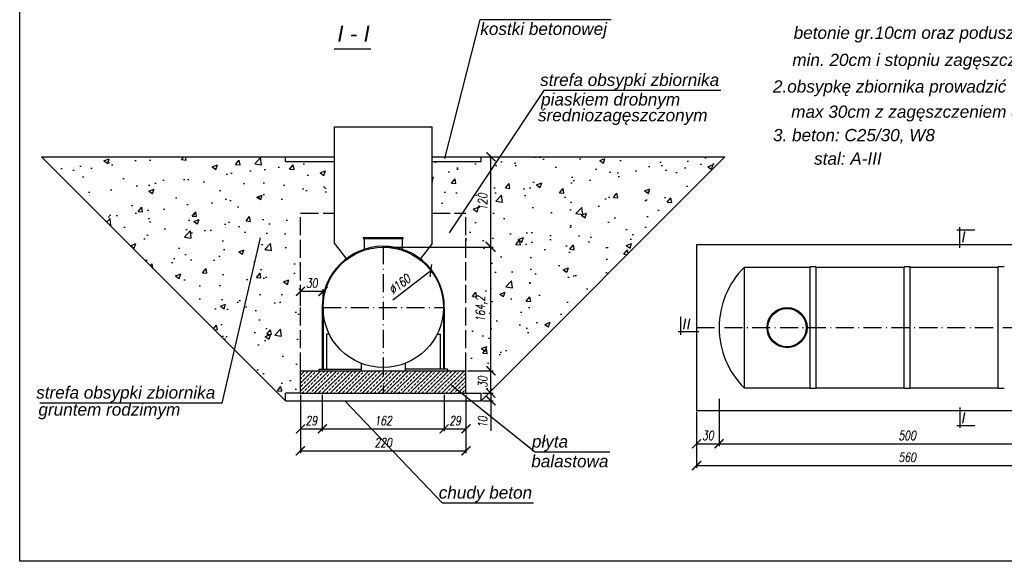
# Model space of a CAD drawing. Extents: x 0 to 4029, y 0 to 1415.
# Tile 2 of 4: x 2033 to 3342, y 0 to 720. Entities that reach past the tile are written whole.
import ezdxf

# ---------------------------------------------------------------- set-up
doc = ezdxf.new("R2010")
doc.units = 0
doc.header["$LTSCALE"] = 2
doc.header["$MEASUREMENT"] = 0
doc.linetypes.add('ACAD_ISO02W100', pattern=[15, 12, -3])
doc.linetypes.add('ACAD_ISO10W100', pattern=[18.5, 12, -3, 0.5, -3])
doc.layers.get('0').update_dxf_attribs({"linetype": 'CONTINUOUS'})
doc.layers.get('DEFPOINTS').update_dxf_attribs({"linetype": 'CONTINUOUS'})
for name, color, linetype in [('05-grafika', 251, 'CONTINUOUS'), ('CIENKIE', 6, 'CONTINUOUS'), ('GRUBE', 2, 'CONTINUOUS'), ('OSIE', 1, 'ACAD_ISO10W100'), ('PRZERYWANE', 4, 'ACAD_ISO02W100'), ('WYMIARY', 3, 'CONTINUOUS')]:
    doc.layers.add(name, color=color, linetype=linetype)
doc.styles.add('N', font='simplex.shx', dxfattribs={"width": 0.75, "oblique": 10})
doc.styles.add('STYLE1', font='ariali.ttf')
doc.dimstyles.get("Standard").update_dxf_attribs({"dimtxt": 0.18, "dimasz": 0.18, "dimexe": 0.18, "dimexo": 0.0625, "dimgap": 0.09, "dimtad": 0, "dimtih": 1, "dimtoh": 1, "dimdec": 4, "dimzin": 0, "dimdsep": 46, "dimtxsty": 'Standard', "dimcen": 0.09, "dimadec": 0, "dimazin": 0, "dimtfac": 1, "dimtdec": 4, "dimtofl": 0, "dimtmove": 0, "dimatfit": 3, "dimfxl": 1, "dimtolj": 1, "dimtzin": 0, "dimarcsym": 0})

# ---------------------------------------------------------------- blocks, each defined once
blk = doc.blocks.new('_ArchTick')
at = {"layer": 'WYMIARY', "color": 0, "const_width": 0.15}
blk.add_lwpolyline([(-0.5, -0.5), (0.5, 0.5)], dxfattribs=at)
blk = doc.blocks.new('*D89')
at = {"layer": 'DEFPOINTS', "color": 0}
for p in [(2646.6, 223.3), (2659.8, 223.3), (2646.6, 213.3)]:
    blk.add_point(p, dxfattribs=at)
at = {"layer": 'WYMIARY', "color": 3, "lineweight": -2}
for p, q in [((2648.6, 223.3), (2662.8, 223.3)), ((2659.8, 223.3), (2659.8, 213.3)), ((2648.6, 213.3), (2662.8, 213.3)), ((2659.8, 213.3), (2659.8, 173.6))]:
    blk.add_line(p, q, dxfattribs=at)
at = {"layer": 'WYMIARY', "color": 3, "lineweight": -2, "xscale": 12, "yscale": 12, "zscale": 12}
for p, rotation in [((2659.8, 223.3), 90), ((2659.8, 213.3), 270)]:
    blk.add_blockref('_ArchTick', p, dxfattribs=dict(at, rotation=rotation))
at = {"layer": 'WYMIARY', "color": 3, "insert": (2648.8, 184.8), "char_height": 12, "attachment_point": 5, "rotation": 90, "style": 'N'}
blk.add_mtext('10', dxfattribs=at)
blk = doc.blocks.new('*D110')
at = {"layer": 'DEFPOINTS', "color": 0}
for p in [(2626.6, 253.3), (2659.8, 253.3), (2646.6, 223.3)]:
    blk.add_point(p, dxfattribs=at)
at = {"layer": 'WYMIARY', "color": 3, "lineweight": -2}
for p, q in [((2628.6, 253.3), (2662.8, 253.3)), ((2659.8, 223.3), (2659.8, 253.3)), ((2648.6, 223.3), (2662.8, 223.3))]:
    blk.add_line(p, q, dxfattribs=at)
at = {"layer": 'WYMIARY', "color": 3, "lineweight": -2, "xscale": 12, "yscale": 12, "zscale": 12}
for p, rotation in [((2659.8, 253.3), 90), ((2659.8, 223.3), 270)]:
    blk.add_blockref('_ArchTick', p, dxfattribs=dict(at, rotation=rotation))
at = {"layer": 'WYMIARY', "color": 3, "insert": (2648.8, 238.3), "char_height": 12, "attachment_point": 5, "rotation": 90, "style": 'N'}
blk.add_mtext('30', dxfattribs=at)
blk = doc.blocks.new('*D111')
at = {"layer": 'DEFPOINTS', "color": 0}
for p in [(2516.6, 417.5, 0), (2659.8, 417.5), (2626.6, 253.3)]:
    blk.add_point(p, dxfattribs=at)
at = {"layer": 'WYMIARY', "color": 3, "lineweight": -2}
for p, q in [((2518.6, 417.5), (2662.8, 417.5)), ((2659.8, 253.3), (2659.8, 417.5)), ((2628.6, 253.3), (2662.8, 253.3))]:
    blk.add_line(p, q, dxfattribs=at)
at = {"layer": 'WYMIARY', "color": 3, "lineweight": -2, "xscale": 12, "yscale": 12, "zscale": 12}
for p, rotation in [((2659.8, 417.5), 90), ((2659.8, 253.3), 270)]:
    blk.add_blockref('_ArchTick', p, dxfattribs=dict(at, rotation=rotation))
at = {"layer": 'WYMIARY', "color": 3, "insert": (2647.6, 335.4), "char_height": 12, "attachment_point": 5, "rotation": 90, "style": 'N'}
blk.add_mtext('164,2', dxfattribs=at)
blk = doc.blocks.new('*D112')
at = {"layer": 'DEFPOINTS', "color": 0}
for p in [(2630.8, 537.5, 0), (2659.8, 537.5), (2516.6, 417.5, 0)]:
    blk.add_point(p, dxfattribs=at)
at = {"layer": 'WYMIARY', "color": 3, "lineweight": -2}
for p, q in [((2632.8, 537.5), (2662.8, 537.5)), ((2659.8, 417.5), (2659.8, 537.5)), ((2518.6, 417.5), (2662.8, 417.5))]:
    blk.add_line(p, q, dxfattribs=at)
at = {"layer": 'WYMIARY', "color": 3, "lineweight": -2, "xscale": 12, "yscale": 12, "zscale": 12}
for p, rotation in [((2659.8, 537.5), 90), ((2659.8, 417.5), 270)]:
    blk.add_blockref('_ArchTick', p, dxfattribs=dict(at, rotation=rotation))
at = {"layer": 'WYMIARY', "color": 3, "insert": (2648.8, 477.5), "char_height": 12, "attachment_point": 5, "rotation": 90, "style": 'N'}
blk.add_mtext('120', dxfattribs=at)
blk = doc.blocks.new('*D90')
at = {"layer": 'DEFPOINTS', "color": 0}
for p in [(2579.9, 386.4, 0), (2453.3, 288.6, 0)]:
    blk.add_point(p, dxfattribs=at)
at = {"layer": 'WYMIARY', "color": 3, "lineweight": -2}
blk.add_line((2529.3, 347.3), (2579.9, 386.4), dxfattribs=at)
at = {"layer": 'WYMIARY', "color": 3, "lineweight": -2, "xscale": 12, "yscale": 12, "zscale": 12, "rotation": 37.67153756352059}
blk.add_blockref('_ArchTick', (2579.9, 386.4), dxfattribs=at)
at = {"layer": 'WYMIARY', "color": 3, "insert": (2538.4, 368.2), "char_height": 12, "attachment_point": 5, "rotation": 37.6715, "style": 'N'}
blk.add_mtext('∅160', dxfattribs=at)
blk = doc.blocks.new('*D91')
at = {"layer": 'DEFPOINTS', "color": 0}
for p in [(2406.6, 223.3), (2435.6, 223.3), (2435.6, 176)]:
    blk.add_point(p, dxfattribs=at)
at = {"layer": 'WYMIARY', "color": 3, "lineweight": -2}
for p, q in [((2406.6, 221.3), (2406.6, 173)), ((2435.6, 221.3), (2435.6, 173)), ((2406.6, 176), (2435.6, 176))]:
    blk.add_line(p, q, dxfattribs=at)
at = {"layer": 'WYMIARY', "color": 3, "lineweight": -2, "xscale": 12, "yscale": 12, "zscale": 12, "rotation": 180}
blk.add_blockref('_ArchTick', (2406.6, 176), dxfattribs=at)
at = {"layer": 'WYMIARY', "color": 3, "lineweight": -2, "xscale": 12, "yscale": 12, "zscale": 12}
blk.add_blockref('_ArchTick', (2435.6, 176), dxfattribs=at)
at = {"layer": 'WYMIARY', "color": 3, "insert": (2421.1, 187), "char_height": 12, "attachment_point": 5, "style": 'N'}
blk.add_mtext('29', dxfattribs=at)
blk = doc.blocks.new('*D92')
at = {"layer": 'DEFPOINTS', "color": 0}
for p in [(2435.6, 223.3), (2597.6, 223.3), (2597.6, 176)]:
    blk.add_point(p, dxfattribs=at)
at = {"layer": 'WYMIARY', "color": 3, "lineweight": -2}
for p, q in [((2435.6, 221.3), (2435.6, 173)), ((2597.6, 221.3), (2597.6, 173)), ((2435.6, 176), (2597.6, 176))]:
    blk.add_line(p, q, dxfattribs=at)
at = {"layer": 'WYMIARY', "color": 3, "lineweight": -2, "xscale": 12, "yscale": 12, "zscale": 12, "rotation": 180}
blk.add_blockref('_ArchTick', (2435.6, 176), dxfattribs=at)
at = {"layer": 'WYMIARY', "color": 3, "lineweight": -2, "xscale": 12, "yscale": 12, "zscale": 12}
blk.add_blockref('_ArchTick', (2597.6, 176), dxfattribs=at)
at = {"layer": 'WYMIARY', "color": 3, "insert": (2516.6, 187), "char_height": 12, "attachment_point": 5, "style": 'N'}
blk.add_mtext('162', dxfattribs=at)
blk = doc.blocks.new('*D93')
at = {"layer": 'DEFPOINTS', "color": 0}
for p in [(2597.6, 223.3), (2626.6, 223.3), (2626.6, 176)]:
    blk.add_point(p, dxfattribs=at)
at = {"layer": 'WYMIARY', "color": 3, "lineweight": -2}
for p, q in [((2597.6, 221.3), (2597.6, 173)), ((2626.6, 221.3), (2626.6, 173)), ((2597.6, 176), (2626.6, 176))]:
    blk.add_line(p, q, dxfattribs=at)
at = {"layer": 'WYMIARY', "color": 3, "lineweight": -2, "xscale": 12, "yscale": 12, "zscale": 12, "rotation": 180}
blk.add_blockref('_ArchTick', (2597.6, 176), dxfattribs=at)
at = {"layer": 'WYMIARY', "color": 3, "lineweight": -2, "xscale": 12, "yscale": 12, "zscale": 12}
blk.add_blockref('_ArchTick', (2626.6, 176), dxfattribs=at)
at = {"layer": 'WYMIARY', "color": 3, "insert": (2612.1, 187), "char_height": 12, "attachment_point": 5, "style": 'N'}
blk.add_mtext('29', dxfattribs=at)
blk = doc.blocks.new('*D94')
at = {"layer": 'DEFPOINTS', "color": 0}
for p in [(2406.6, 358.7), (2406.6, 337.5), (2436.6, 337.5, 0)]:
    blk.add_point(p, dxfattribs=at)
at = {"layer": 'WYMIARY', "color": 3, "lineweight": -2}
for p, q in [((2406.6, 339.5), (2406.6, 361.7)), ((2436.6, 358.7), (2406.6, 358.7)), ((2436.6, 339.5), (2436.6, 361.7))]:
    blk.add_line(p, q, dxfattribs=at)
at = {"layer": 'WYMIARY', "color": 3, "lineweight": -2, "xscale": 12, "yscale": 12, "zscale": 12, "rotation": 180}
blk.add_blockref('_ArchTick', (2406.6, 358.7), dxfattribs=at)
at = {"layer": 'WYMIARY', "color": 3, "lineweight": -2, "xscale": 12, "yscale": 12, "zscale": 12}
blk.add_blockref('_ArchTick', (2436.6, 358.7), dxfattribs=at)
at = {"layer": 'WYMIARY', "color": 3, "insert": (2421.6, 369.7), "char_height": 12, "attachment_point": 5, "style": 'N'}
blk.add_mtext('30', dxfattribs=at)
blk = doc.blocks.new('*D101')
at = {"layer": 'DEFPOINTS', "color": 0}
for p in [(2963.1, 217.9), (2933.1, 200.6), (2963.1, 156.2)]:
    blk.add_point(p, dxfattribs=at)
at = {"layer": 'WYMIARY', "color": 3, "lineweight": -2}
for p, q in [((2963.1, 215.9), (2963.1, 153.2)), ((2933.1, 198.6), (2933.1, 153.2)), ((2933.1, 156.2), (2963.1, 156.2))]:
    blk.add_line(p, q, dxfattribs=at)
at = {"layer": 'WYMIARY', "color": 3, "lineweight": -2, "xscale": 12, "yscale": 12, "zscale": 12, "rotation": 180}
blk.add_blockref('_ArchTick', (2933.1, 156.2), dxfattribs=at)
at = {"layer": 'WYMIARY', "color": 3, "lineweight": -2, "xscale": 12, "yscale": 12, "zscale": 12}
blk.add_blockref('_ArchTick', (2963.1, 156.2), dxfattribs=at)
at = {"layer": 'WYMIARY', "color": 3, "insert": (2948.1, 167.2), "char_height": 12, "attachment_point": 5, "style": 'N'}
blk.add_mtext('30', dxfattribs=at)
blk = doc.blocks.new('*D102')
at = {"layer": 'DEFPOINTS', "color": 0}
for p in [(2963.1, 217.9), (3463.1, 219.5), (3463.1, 156.2)]:
    blk.add_point(p, dxfattribs=at)
at = {"layer": 'WYMIARY', "color": 3, "lineweight": -2}
for p, q in [((2963.1, 215.9), (2963.1, 153.2)), ((3463.1, 217.5), (3463.1, 153.2)), ((2963.1, 156.2), (3463.1, 156.2))]:
    blk.add_line(p, q, dxfattribs=at)
at = {"layer": 'WYMIARY', "color": 3, "lineweight": -2, "xscale": 12, "yscale": 12, "zscale": 12, "rotation": 180}
blk.add_blockref('_ArchTick', (2963.1, 156.2), dxfattribs=at)
at = {"layer": 'WYMIARY', "color": 3, "lineweight": -2, "xscale": 12, "yscale": 12, "zscale": 12}
blk.add_blockref('_ArchTick', (3463.1, 156.2), dxfattribs=at)
at = {"layer": 'WYMIARY', "color": 3, "insert": (3213.1, 167.2), "char_height": 12, "attachment_point": 5, "style": 'N'}
blk.add_mtext('500', dxfattribs=at)
blk = doc.blocks.new('*D104')
at = {"layer": 'DEFPOINTS', "color": 0}
for p in [(2933.1, 175.9), (3493.1, 175.9), (3493.1, 127.2)]:
    blk.add_point(p, dxfattribs=at)
at = {"layer": 'WYMIARY', "color": 3, "lineweight": -2}
for p, q in [((2933.1, 173.9), (2933.1, 124.2)), ((3493.1, 173.9), (3493.1, 124.2)), ((2933.1, 127.2), (3493.1, 127.2))]:
    blk.add_line(p, q, dxfattribs=at)
at = {"layer": 'WYMIARY', "color": 3, "lineweight": -2, "xscale": 12, "yscale": 12, "zscale": 12, "rotation": 180}
blk.add_blockref('_ArchTick', (2933.1, 127.2), dxfattribs=at)
at = {"layer": 'WYMIARY', "color": 3, "lineweight": -2, "xscale": 12, "yscale": 12, "zscale": 12}
blk.add_blockref('_ArchTick', (3493.1, 127.2), dxfattribs=at)
at = {"layer": 'WYMIARY', "color": 3, "insert": (3213.1, 138.2), "char_height": 12, "attachment_point": 5, "style": 'N'}
blk.add_mtext('560', dxfattribs=at)
blk = doc.blocks.new('*D109')
at = {"layer": 'DEFPOINTS', "color": 0}
for p in [(2406.6, 185.2), (2626.6, 185.2), (2626.6, 146.8)]:
    blk.add_point(p, dxfattribs=at)
at = {"layer": 'WYMIARY', "color": 3, "lineweight": -2}
for p, q in [((2406.6, 183.2), (2406.6, 143.8)), ((2626.6, 183.2), (2626.6, 143.8)), ((2406.6, 146.8), (2626.6, 146.8))]:
    blk.add_line(p, q, dxfattribs=at)
at = {"layer": 'WYMIARY', "color": 3, "lineweight": -2, "xscale": 12, "yscale": 12, "zscale": 12, "rotation": 180}
blk.add_blockref('_ArchTick', (2406.6, 146.8), dxfattribs=at)
at = {"layer": 'WYMIARY', "color": 3, "lineweight": -2, "xscale": 12, "yscale": 12, "zscale": 12}
blk.add_blockref('_ArchTick', (2626.6, 146.8), dxfattribs=at)
at = {"layer": 'WYMIARY', "color": 3, "insert": (2516.6, 157.8), "char_height": 12, "attachment_point": 5, "style": 'N'}
blk.add_mtext('220', dxfattribs=at)

msp = doc.modelspace()

# ---------------------------------------------------------------- hatches: boundary and pattern name
at = {"layer": 'CIENKIE'}
h = msp.add_hatch(dxfattribs=at)
h.set_pattern_fill('AR-CONC', color=256, scale=10, style=0)
h.set_pattern_definition([(50, (-6474.426, -1145.25), (71.72602, -6.2752), [7.5, -82.5]), (355, (-6474.426, -1145.25), (-13.87513, 75.2192), [6, -66]), (100.4514, (-6468.45, -1145.77), (57.85094, 68.94395), [6.374, -70.1142]), (46.1842, (-6474.43, -1125.25), (106.7241, -16.5519), [11.25, -123.75]), (96.6356, (-6465.53, -1126.63), (93.4663, 97.4118), [9.561, -105.1713]), (351.1842, (-6474.43, -1125.25), (93.4662, 97.4119), [9, -99]), (21, (-6464.426, -1130.25), (59.6907, -40.2619), [7.5, -82.5]), (326, (-6464.426, -1130.25), (24.33153, 72.515), [6, -66]), (71.4514, (-6459.45, -1133.604), (84.02226, 32.25305), [6.374, -70.1142]), (37.5, (-6474.426, -1145.25), (1.215986, 33.289385), [0, -65.2, 0, -67, 0, -66.25]), (7.5, (-6474.426, -1145.25), (26.30695, 39.44117), [0, -38.2, 0, -63.7, 0, -25.25]), (327.5, (-6496.726, -1145.25), (53.38224, -2.25549), [0, -25, 0, -78, 0, -103.5]), (317.5, (-6506.726, -1145.25), (58.31862, 10.0105), [0, -32.5, 0, -51.8, 0, -73.5])])
h.paths.add_polyline_path([(2062.46, 537.5), (2386.63, 213.34), (2386.63, 223.34), (2406.63, 223.34), (2406.63, 253.34), (2406.63, 462.79), (2451.7, 462.79), (2451.7, 531.5), (2386.63, 531.5), (2386.63, 537.5)])
h.paths.add_polyline_path([(2970.79, 537.5), (2671.3, 537.5), (2621.6, 462.79), (2626.63, 462.79), (2626.63, 253.34), (2626.63, 223.34), (2646.63, 223.34), (2646.63, 213.34)])
h.paths.add_polyline_path([(2671.3, 537.5), (2646.63, 537.5), (2646.63, 531.5), (2581.55, 531.5), (2581.55, 462.79), (2621.6, 462.79)])
h.paths.add_polyline_path([(2639.77, 227.61), (2639.77, 249.07), (2657.77, 249.07), (2657.77, 227.61)], flags=24)
h.paths.add_polyline_path([(2637.49, 315.49), (2637.49, 355.35), (2657.77, 355.35), (2657.77, 315.49)], flags=24)
h.paths.add_polyline_path([(2639.77, 464), (2639.77, 491), (2657.77, 491), (2657.77, 464)], flags=24)
h = msp.add_hatch(dxfattribs=at)
h.set_pattern_fill('ANSI33', color=256, scale=30, style=0)
h.set_pattern_definition([(45, (-6474.426, -1145.249), (-5.303301, 5.303301), []), (45, (-6469.1225, -1145.249), (-5.303301, 5.303301), [3.75, -1.875])])
h.paths.add_polyline_path([(2516.63, 223.34), (2516.63, 253.34), (2406.63, 253.34), (2406.63, 223.34)])
h.paths.add_polyline_path([(2626.63, 223.34), (2626.63, 253.34), (2516.63, 253.34), (2516.63, 223.34)])

# ---------------------------------------------------------------- linework, layer by layer
for p, q in [((2451.7, 577.62), (2581.55, 577.62, 0)), ((2451.7, 422.5), (2451.7, 577.62)), ((2581.55, 422.5), (2581.55, 577.62)), ((2386.63, 213.34, 0), (2062.46, 537.5, 0)), ((2062.46, 537.5, 0), (2451.7, 537.5, 0)), ((2386.63, 531.5, 0), (2386.63, 537.5, 0)), ((2581.55, 537.5, 0), (2970.79, 537.5, 0)), ((2646.63, 213.34, 0), (2970.79, 537.5, 0)), ((2646.63, 531.5, 0), (2646.63, 537.5, 0)), ((2386.63, 531.5, 0), (2451.7, 531.5, 0)), ((2581.55, 531.5, 0), (2646.63, 531.5, 0)), ((2451.7, 422.5), (2468.07, 401.08)), ((2543.31, 429.97), (2489.94, 429.97)), ((2489.94, 429.97, 0), (2489.94, 428.77)), ((2543.31, 428.77), (2489.94, 428.77)), ((2491.14, 428.77), (2491.14, 413.34, 0)), ((2542.11, 413.34), (2542.11, 428.77)), ((2543.31, 428.77), (2543.31, 429.97)), ((2581.55, 422.5), (2565.19, 401.08)), ((2996.43, 390.56, 0), (2996.43, 230.56, 0)), ((3084.07, 229.56, 0), (3084.07, 391.56, 0)), ((3092.07, 229.56, 0), (3092.07, 391.56, 0)), ((3209.07, 229.56, 0), (3209.07, 391.56, 0)), ((3217.07, 229.56, 0), (3217.07, 391.56, 0)), ((3334.07, 229.56, 0), (3334.07, 391.56, 0)), ((2435.43, 337.5), (2435.43, 255.34)), ((2436.63, 337.5), (2436.63, 255.34)), ((2596.63, 337.5), (2596.63, 255.34)), ((2597.83, 337.5), (2597.83, 255.34)), ((2444.89, 302.09), (2441.13, 302.09)), ((2441.13, 302.09), (2441.13, 255.34, 0)), ((2588.36, 302.09), (2592.12, 302.09)), ((2592.12, 302.09), (2592.12, 255.34, 0)), ((2487.38, 263.04), (2487.38, 253.34, 0)), ((2545.87, 263.04), (2545.87, 253.34, 0)), ((2431.26, 255.34, 0), (2487.38, 255.34, 0)), ((2431.26, 255.34, 0), (2431.26, 253.34, 0)), ((2602, 255.34, 0), (2545.87, 255.34, 0)), ((2602, 255.34, 0), (2602, 253.34, 0)), ((2386.63, 213.34, 0), (2386.63, 223.34, 0)), ((2406.63, 223.34, 0), (2386.63, 223.34, 0)), ((2626.63, 223.34, 0), (2646.63, 223.34, 0)), ((2646.63, 213.34, 0), (2646.63, 223.34, 0)), ((2386.63, 213.34, 0), (2646.63, 213.34, 0))]:
    msp.add_line(p, q)
at = {"extrusion": (-3.33828e-09, -5.27163e-11, 1)}
for p, q in [((3084.07, 390.56, 0), (2996.43, 390.56, 0)), ((3092.07, 391.56, 0), (3084.07, 391.56, 0)), ((3209.07, 390.56, 0), (3092.07, 390.56, 0)), ((3217.07, 391.56, 0), (3209.07, 391.56, 0)), ((3334.07, 390.56, 0), (3217.07, 390.56, 0)), ((3342.07, 391.56, 0), (3334.07, 391.56, 0)), ((2996.43, 230.56, 0), (3084.07, 230.56, 0)), ((3092.07, 230.56, 0), (3209.07, 230.56, 0)), ((3217.07, 230.56, 0), (3334.07, 230.56, 0))]:
    msp.add_line(p, q, dxfattribs=at)
at = {"extrusion": (-3.33828e-09, 5.27163e-11, 1)}
for p, q in [((3092.07, 229.56, 0), (3084.07, 229.56, 0)), ((3217.07, 229.56, 0), (3209.07, 229.56, 0)), ((3342.07, 229.56, 0), (3334.07, 229.56, 0))]:
    msp.add_line(p, q, dxfattribs=at)
for centre, radius in [((2516.63, 337.5), 80), ((3053.36, 310.56, 0), 26.68), ((3053.36, 310.56, 0), 25.48)]:
    msp.add_circle(centre, radius)
msp.add_arc((2516.63, 337.5), 81.2, 0, 180)
at = {"extrusion": (-3.33828e-09, -5.27163e-11, 1)}
msp.add_arc((3075.67, 310.56, 0), 112.6, 134.72642, 225.27358, dxfattribs=at)
at = {"layer": '05-grafika'}
msp.add_lwpolyline([(2033.47, 1415), (4029.48, 1415), (4029.48, 0), (2033.47, 0)], close=True, dxfattribs=at)
at = {"layer": 'GRUBE'}
for p, q in [((2451.46, 681.27), (2499.95, 681.27)), ((3279.06, 440.42), (3302.72, 440.42)), ((3282.81, 416.49), (3282.81, 443.87)), ((3493.07, 420.56, 0), (2933.07, 420.56, 0)), ((2933.07, 420.56, 0), (2933.07, 200.56, 0)), ((2912.04, 301.09, 0), (2912.04, 324.74, 0)), ((2935.97, 304.84, 0), (2908.58, 304.84, 0)), ((2406.63, 253.34, 0), (2626.63, 253.34, 0)), ((2406.63, 223.34, 0), (2406.63, 253.34, 0)), ((2626.63, 223.34, 0), (2626.63, 253.34, 0)), ((2406.63, 223.34, 0), (2626.63, 223.34, 0)), ((2933.07, 200.56, 0), (3493.07, 200.56, 0)), ((3282.81, 204.62), (3282.81, 177.24)), ((3279.06, 180.7), (3302.72, 180.7))]:
    msp.add_line(p, q, dxfattribs=at)
at = {"layer": 'OSIE'}
for p, q in [((2516.63, 418.7), (2516.63, 223.34, 0)), ((2436.63, 337.5), (2596.63, 337.5)), ((2933.07, 310.56, 0), (3493.07, 310.56, 0))]:
    msp.add_line(p, q, dxfattribs=at)
at = {"layer": 'PRZERYWANE'}
for p, q in [((2406.63, 253.34, 0), (2406.63, 462.79, 0)), ((2406.63, 462.79, 0), (2451.7, 462.79, 0)), ((2581.55, 462.79, 0), (2626.63, 462.79, 0)), ((2626.63, 253.34, 0), (2626.63, 462.79, 0))]:
    msp.add_line(p, q, dxfattribs=at)
at = {"layer": 'WYMIARY'}
for p, q in [((2645.18, 719.49, 0), (2598.08, 535.17, 0)), ((2819.53, 719.49, 0), (2645.18, 719.49, 0)), ((2729.95, 625.69, 0), (2604.17, 436.58, 0)), ((2965.28, 625.69, 0), (2729.95, 625.69, 0)), ((2302.62, 210.23, 0), (2353.66, 429.72, 0)), ((2606.69, 234.88, 0), (2719.05, 145.11, 0)), ((2302.62, 210.23, 0), (2060.23, 210.23, 0)), ((2465.56, 213.34, 0), (2595.23, 77.29, 0)), ((2817.9, 145.11, 0), (2719.05, 145.11, 0)), ((2716.41, 77.29, 0), (2595.23, 77.29, 0))]:
    msp.add_line(p, q, dxfattribs=at)

# ---------------------------------------------------------------- texts
at = {"style": 'STYLE1'}
for s, height, p in [('I - I', 21.398, (2455.62, 690.56, 0)), ('kostki betonowej', 16.3035, (2645.65, 699.55, 0)), ('betonie gr.10cm oraz poduszce żwirowej o miąższości', 16.3035, (3062.15, 694.36, 0)), ('min. 20cm i stopniu zagęszczenia I >0,98', 16.3035, (3060.35, 658.29, 0)), ('strefa obsypki zbiornika', 16.3035, (2725.14, 631.71, 0)), ('2.obsypkę zbiornika prowadzić warstwami', 16.3035, (3034.6, 622.94, 0)), ('piaskiem drobnym', 16.3035, (2726.46, 605.75, 0)), ('średniozagęszczonym', 16.3035, (2722.3, 584.72, 0)), ('max 30cm z zagęszczeniem do I >0,97', 16.3035, (3058.83, 589.42, 0)), ('3. beton: C25/30, W8', 16.3035, (3034.65, 558.28, 0)), ('stal: A-III', 16.3035, (3089.27, 527.07, 0)), ('I', 14.27, (3285.07, 424.12, 0)), ('II', 14.266, (2914.1, 308.12, 0)), ('strefa obsypki zbiornika', 16.3035, (2055.42, 216.25, 0)), ('gruntem rodzimym', 16.3035, (2058.39, 193.58, 0)), ('I', 14.27, (3285.07, 183.55, 0)), ('płyta', 16.303, (2714.24, 151.13, 0)), ('balastowa', 16.303, (2713.39, 124.92, 0)), ('chudy beton', 16.3035, (2590.42, 83.3, 0))]:
    msp.add_text(s, height=height, dxfattribs=at).set_placement(p)

# ---------------------------------------------------------------- dimensions: what is measured, and where the dimension line sits
at = {"layer": 'WYMIARY'}
for base, p1, p2, picture, middle in [((2659.77, 537.5, 0), (2516.63, 417.5), (2630.84, 537.5, 0), '*D112', (2648.77, 477.5, 0)), ((2659.77, 417.5, 0), (2626.63, 253.34, 0), (2516.63, 417.5), '*D111', (2647.63, 335.42, 0)), ((2659.77, 253.34, 0), (2646.63, 223.34, 0), (2626.63, 253.34, 0), '*D110', (2648.77, 238.34, 0))]:
    dim = msp.add_linear_dim(base=base, p1=p1, p2=p2, angle=90, dimstyle='Standard', override={"dimtxt": 12, "dimasz": 12, "dimexe": 3, "dimexo": 2, "dimgap": 5, "dimtad": 1, "dimtih": 0, "dimtoh": 0, "dimdec": 1, "dimzin": 8, "dimdsep": 44, "dimtxsty": 'N', "dimblk": 'ArchTick', "dimcen": 2.5, "dimclrd": 3, "dimclre": 3, "dimclrt": 3, "dimtdec": 1, "dimtofl": 1, "dimtmove": 1, "dimtolj": 0, "dimtzin": 8}, dxfattribs=at)
    dim.commit()
    dim.dimension.update_dxf_attribs({"geometry": picture, "text_midpoint": middle})
dim = msp.add_diameter_dim_2p(p1=(2453.3, 288.61), p2=(2579.95, 386.39), dimstyle='Standard', override={"dimtxt": 12, "dimasz": 12, "dimexe": 3, "dimexo": 2, "dimgap": 5, "dimtad": 1, "dimtih": 0, "dimtoh": 0, "dimdec": 1, "dimzin": 8, "dimdsep": 44, "dimtxsty": 'N', "dimblk": 'ArchTick', "dimcen": 2.5, "dimclrd": 3, "dimclre": 3, "dimclrt": 3, "dimtdec": 1, "dimtofl": 1, "dimtolj": 0, "dimtzin": 8}, dxfattribs=at)
dim.commit()
dim.dimension.update_dxf_attribs({"geometry": '*D90', "text_midpoint": (2545.12, 359.5, 0), "dimtype": 163})
for base, p1, p2, override, picture, middle in [((2406.63, 358.75, 0), (2436.63, 337.5), (2406.63, 337.5, 0), {"dimtxt": 12, "dimasz": 12, "dimexe": 3, "dimexo": 2, "dimgap": 5, "dimtad": 1, "dimtih": 0, "dimtoh": 0, "dimdec": 1, "dimzin": 8, "dimdsep": 44, "dimtxsty": 'N', "dimblk": 'ArchTick', "dimcen": 2.5, "dimclrd": 3, "dimclre": 3, "dimclrt": 3, "dimtdec": 1, "dimtofl": 1, "dimtolj": 0, "dimtzin": 8}, '*D94', (2421.63, 369.75, 0)), ((2435.63, 176, 0), (2406.63, 223.34, 0), (2435.63, 223.34, 0), {"dimtxt": 12, "dimasz": 12, "dimexe": 3, "dimexo": 2, "dimgap": 5, "dimtad": 1, "dimtih": 0, "dimtoh": 0, "dimdec": 1, "dimzin": 8, "dimdsep": 44, "dimtxsty": 'N', "dimblk": 'ArchTick', "dimcen": 2.5, "dimclrd": 3, "dimclre": 3, "dimclrt": 3, "dimtdec": 1, "dimtofl": 1, "dimtolj": 0, "dimtzin": 8}, '*D91', (2421.13, 187, 0)), ((2597.63, 176, 0), (2435.63, 223.34, 0), (2597.63, 223.34, 0), {"dimtxt": 12, "dimasz": 12, "dimexe": 3, "dimexo": 2, "dimgap": 5, "dimtad": 1, "dimtih": 0, "dimtoh": 0, "dimdec": 1, "dimzin": 8, "dimdsep": 44, "dimtxsty": 'N', "dimblk": 'ArchTick', "dimcen": 2.5, "dimclrd": 3, "dimclre": 3, "dimclrt": 3, "dimtdec": 1, "dimtofl": 1, "dimtmove": 1, "dimtolj": 0, "dimtzin": 8}, '*D92', (2516.63, 187, 0)), ((2626.63, 176, 0), (2597.63, 223.34, 0), (2626.63, 223.34, 0), {"dimtxt": 12, "dimasz": 12, "dimexe": 3, "dimexo": 2, "dimgap": 5, "dimtad": 1, "dimtih": 0, "dimtoh": 0, "dimdec": 1, "dimzin": 8, "dimdsep": 44, "dimtxsty": 'N', "dimblk": 'ArchTick', "dimcen": 2.5, "dimclrd": 3, "dimclre": 3, "dimclrt": 3, "dimtdec": 1, "dimtofl": 1, "dimtmove": 1, "dimtolj": 0, "dimtzin": 8}, '*D93', (2612.13, 187, 0)), ((2963.07, 156.24, 0), (2933.07, 200.56, 0), (2963.07, 217.89, 0), {"dimtxt": 12, "dimasz": 12, "dimexe": 3, "dimexo": 2, "dimgap": 5, "dimtad": 1, "dimtih": 0, "dimtoh": 0, "dimdec": 1, "dimzin": 8, "dimdsep": 44, "dimtxsty": 'N', "dimblk": 'ArchTick', "dimcen": 2.5, "dimclrd": 3, "dimclre": 3, "dimclrt": 3, "dimtdec": 1, "dimtofl": 1, "dimtolj": 0, "dimtzin": 8}, '*D101', (2948.07, 167.24, 0)), ((3463.07, 156.24, 0), (2963.07, 217.89, 0), (3463.07, 219.49, 0), {"dimtxt": 12, "dimasz": 12, "dimexe": 3, "dimexo": 2, "dimgap": 5, "dimtad": 1, "dimtih": 0, "dimtoh": 0, "dimdec": 1, "dimzin": 8, "dimdsep": 44, "dimtxsty": 'N', "dimblk": 'ArchTick', "dimcen": 2.5, "dimclrd": 3, "dimclre": 3, "dimclrt": 3, "dimtdec": 1, "dimtofl": 1, "dimtmove": 1, "dimtolj": 0, "dimtzin": 8}, '*D102', (3213.07, 167.24, 0)), ((2626.63, 146.84, 0), (2406.63, 185.18, 0), (2626.63, 185.18, 0), {"dimtxt": 12, "dimasz": 12, "dimexe": 3, "dimexo": 2, "dimgap": 5, "dimtad": 1, "dimtih": 0, "dimtoh": 0, "dimdec": 1, "dimzin": 8, "dimdsep": 44, "dimtxsty": 'N', "dimblk": 'ArchTick', "dimcen": 2.5, "dimclrd": 3, "dimclre": 3, "dimclrt": 3, "dimtdec": 1, "dimtofl": 1, "dimtolj": 0, "dimtzin": 8}, '*D109', (2516.63, 157.84, 0)), ((3493.07, 127.21, 0), (2933.07, 175.9, 0), (3493.07, 175.9, 0), {"dimtxt": 12, "dimasz": 12, "dimexe": 3, "dimexo": 2, "dimgap": 5, "dimtad": 1, "dimtih": 0, "dimtoh": 0, "dimdec": 1, "dimzin": 8, "dimdsep": 44, "dimtxsty": 'N', "dimblk": 'ArchTick', "dimcen": 2.5, "dimclrd": 3, "dimclre": 3, "dimclrt": 3, "dimtdec": 1, "dimtofl": 1, "dimtolj": 0, "dimtzin": 8}, '*D104', (3213.07, 138.21, 0))]:
    dim = msp.add_linear_dim(base=base, p1=p1, p2=p2, dimstyle='Standard', override=override, dxfattribs=at)
    dim.commit()
    dim.dimension.update_dxf_attribs({"geometry": picture, "text_midpoint": middle})
dim = msp.add_linear_dim(base=(2659.77, 223.34, 0), p1=(2646.63, 213.34, 0), p2=(2646.63, 223.34, 0), angle=90, dimstyle='Standard', override={"dimtxt": 12, "dimasz": 12, "dimexe": 3, "dimexo": 2, "dimgap": 5, "dimtad": 1, "dimtih": 0, "dimtoh": 0, "dimdec": 1, "dimzin": 8, "dimdsep": 44, "dimtxsty": 'N', "dimblk": 'ArchTick', "dimcen": 2.5, "dimclrd": 3, "dimclre": 3, "dimclrt": 3, "dimtdec": 1, "dimtofl": 1, "dimtolj": 0, "dimtzin": 8}, dxfattribs=at)
dim.commit()
dim.dimension.update_dxf_attribs({"geometry": '*D89', "text_midpoint": (2659.77, 184.78, 0), "dimtype": 160})

doc.saveas('drawing.dxf')
